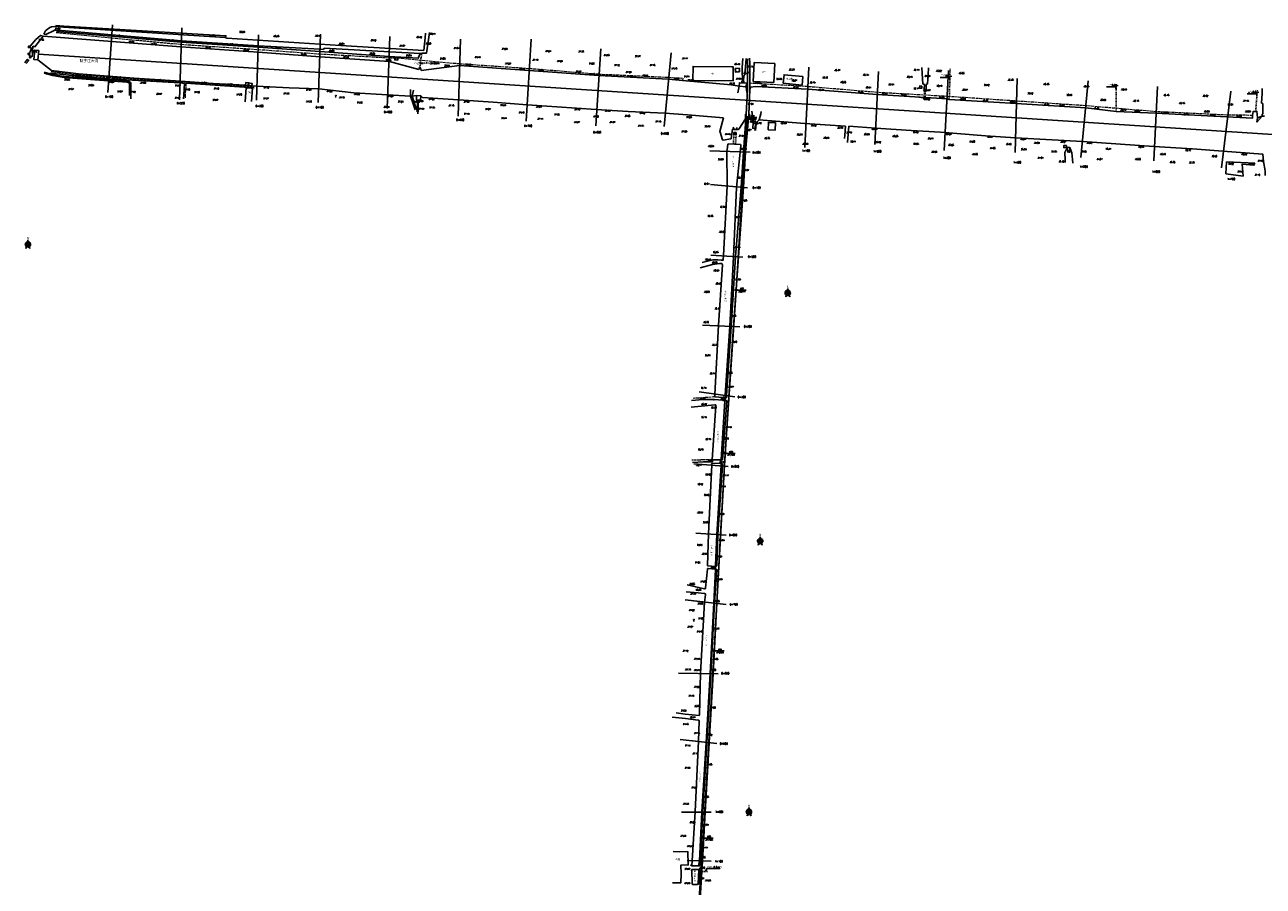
# Model space of a CAD drawing. Header units: millimetres. Extents: x 447445 to 454986, y 3851431 to 3863604.
# Tile 11 of 13: x 450346 to 452124, y 3859649 to 3860886. Entities that reach past the tile are written whole.
import ezdxf
from ezdxf.enums import TextEntityAlignment as Align

# ---------------------------------------------------------------- set-up
doc = ezdxf.new("R2010")
doc.units = ezdxf.units.MM
doc.linetypes.add('4332', pattern=[5, 4, -1])
doc.linetypes.add('4341', pattern=[2, 1, -1])
for name, color, linetype in [('CYdl', 7, 'Continuous'), ('DLSS', 7, 'Continuous'), ('DMTZ', 7, 'Continuous'), ('duanmianxian', 7, 'Continuous'), ('GCD', 7, 'Continuous'), ('JMD', 7, 'Continuous'), ('KZD', 7, 'Continuous'), ('LINE', 7, 'Continuous'), ('smzj', 7, 'Continuous'), ('SXSS', 7, 'Continuous'), ('断面零线', 7, 'Continuous')]:
    doc.layers.add(name, color=color, linetype=linetype)
doc.styles.add('HZ', font='rs.shx', dxfattribs={"bigfont": 'hztxt.shx'})
doc.styles.get("Standard").update_dxf_attribs({"font": 'txt', "bigfont": 'hztxt.shx'})
doc.linetypes.add('8411', pattern='A,1,[20,LINE.SHX,S=2,R=0,X=0,Y=0],2,[15,LINE.SHX,S=2,R=0,X=0,Y=0],1', length=4)
doc.linetypes.add('84111', pattern='A,1,[20,LINE.SHX,S=2,R=180,X=0,Y=0],2,[15,LINE.SHX,S=2,R=180,X=0,Y=0],1', length=4)
doc.linetypes.add('8412', pattern='A,1,[20,LINE.SHX,S=2,R=0,X=0,Y=0],2,[16,LINE.SHX,S=2,R=0,X=0,Y=0],1', length=4)
doc.linetypes.add('84121', pattern='A,1,[20,LINE.SHX,S=2,R=180,X=0,Y=0],2,[16,LINE.SHX,S=2,R=180,X=0,Y=0],1', length=4)
doc.linetypes.add('8421', pattern='A,1,[15,LINE.SHX,S=2,R=0,X=0,Y=0],1', length=2)
doc.linetypes.add('84211', pattern='A,1,[15,LINE.SHX,S=2,R=180,X=0,Y=0],1', length=2)
doc.linetypes.add('8422', pattern='A,1,[17,LINE.SHX,S=2,R=0,X=0,Y=0],2,[9,LINE.SHX,S=2,R=0,X=0,Y=0],1', length=4)
doc.linetypes.add('84221', pattern='A,1,[17,LINE.SHX,S=2,R=180,X=0,Y=0],2,[9,LINE.SHX,S=2,R=180,X=0,Y=0],1', length=4)

# ---------------------------------------------------------------- blocks, each defined once
blk = doc.blocks.new('GC115')
blk.add_lwpolyline([(-1, -1), (1, -1), (1, 1), (-1, 1)], close=True)
blk.add_point((0, 0))
blk = doc.blocks.new('A$C67844AE1')
at = {"color": 7, "linetype": 'ByBlock', "lineweight": -3}
for p, q in [((-69, 13), (-102, -126)), ((-69, 13), (-69, -94)), ((-69, 13), (-35, -126)), ((-69, 6), (-67, 5)), ((-69, -94), (-102, -126)), ((-75, -14), (-75, -14)), ((-69, -4), (-63, -9)), ((-69, -14), (-60, -22)), ((-69, -24), (-57, -35)), ((-69, -34), (-54, -48)), ((-69, -44), (-51, -61)), ((-69, -54), (-47, -74)), ((-69, -64), (-44, -87)), ((-69, -74), (-41, -100)), ((-69, -84), (-38, -113)), ((-69, -94), (-35, -126))]:
    blk.add_line(p, q, dxfattribs=at)
for start, end in [(98.47, 234.1282), (258.3565, 281.6435), (305.8718, 81.53)]:
    blk.add_arc((-69, -59), 44.7, start, end, dxfattribs=at)
at = {"color": 7, "linetype": 'ByBlock', "lineweight": -3, "insert": (-83, 62), "char_height": 40, "width": 53.57, "attachment_point": 1}
blk.add_mtext('{\\fSimSun|b0|i0|c134|p2;N}', dxfattribs=at)

msp = doc.modelspace()

# ---------------------------------------------------------------- linework, layer by layer
at = {"color": 7, "linetype": 'Continuous', "flags": 128}
msp.add_lwpolyline([(450401.7, 3860882.8), (450401.7, 3860882.8), (450390.4, 3860883.8), (450389.3, 3860883.8), (450384.4, 3860883), (450383.2, 3860882.6), (450381.9, 3860882), (450376.7, 3860878.3), (450375.8, 3860877.3), (450374.6, 3860875.5), (450373.4, 3860872.8)], dxfattribs=at)
at = {"color": 7, "linetype": 'Continuous', "elevation": 39, "flags": 128}
msp.add_lwpolyline([(450353.8, 3860838.3), (450355.7, 3860840.9), (450356.7, 3860840.9), (450357.5, 3860848.2), (450356.9, 3860848.3), (450357.3, 3860855.1), (450360.6, 3860854.6), (450372.5, 3860869.5), (450368.7, 3860870.7), (450362, 3860865.1), (450353.8, 3860855.3), (450351.4, 3860855.4), (450351.2, 3860853.2), (450354.9, 3860853), (450354.5, 3860848.6), (450353.8, 3860848.5), (450353.3, 3860845), (450350.8, 3860845.4), (450350.6, 3860843.6), (450353.1, 3860843.2), (450352.9, 3860841.2), (450354, 3860841.1), (450352.6, 3860839.4)], close=True, dxfattribs=at)
at = {"color": 7, "linetype": 'Continuous', "flags": 128}
for points, elevation in [([(450373.4, 3860872.8), (450376.2, 3860871.9)], 38.5), ([(450376.2, 3860871.9), (450387.9, 3860877.9), (450388.8, 3860878.3), (450389.7, 3860878.4), (450398.8, 3860877.8)], 38.5), ([(450347.8, 3860830.3), (450351.7, 3860834.9), (450349.4, 3860836.4), (450345.9, 3860831.6)], 38.7)]:
    msp.add_lwpolyline(points, dxfattribs=dict(at, elevation=elevation))
at = {"color": 7, "linetype": 'Continuous'}
for points in [[(451383.7, 3860837), (451383.7, 3860831.7), (451383.8, 3860793.1)], [(451387, 3860793.1), (451387, 3860831.3), (451386.8, 3860837.9)], [(450575.1, 3860801.9), (450569.3, 3860802.5), (450466.4, 3860808.4), (450422.4, 3860812.2), (450382.8, 3860816.6)], [(451660.5, 3860810.3), (451673.7, 3860810.3), (451674.3, 3860807)], [(450575.1, 3860801.9), (450574.3, 3860785.6), (450574, 3860779.9)], [(450675.2, 3860795.4), (450577.3, 3860802)], [(451899.3, 3860796.7), (451912.4, 3860796.7), (451913.1, 3860793.5)], [(452101.5, 3860787), (452114.6, 3860787), (452115.3, 3860783.8)], [(451382, 3860757.3), (451378, 3860703.5)], [(451381.1, 3860703.4), (451385.8, 3860757.1)], [(451381.1, 3860703.4), (451377.8, 3860652.7), (451370.7, 3860552.8), (451363.7, 3860452.8), (451357, 3860351.8), (451350.8, 3860253.1), (451344.9, 3860153.7), (451339.8, 3860055.2), (451334.4, 3859954), (451328.9, 3859854.9), (451322.8, 3859755.1), (451319, 3859684.7), (451310.8, 3859554.6), (451300, 3859415.5), (451294.9, 3859355.9), (451287.2, 3859255.1), (451279.2, 3859155.3), (451271.5, 3859056), (451263.3, 3858956.8), (451255.1, 3858857.3), (451247, 3858756.7), (451240.7, 3858677.7), (451238.9, 3858653.8)], [(451353.7, 3860350.5), (451353.6, 3860353.7), (451360.3, 3860452.9), (451366.3, 3860553), (451374.5, 3860652.8), (451378, 3860703.5)], [(451353.7, 3860350.5), (451353.5, 3860350.3), (451353.1, 3860350.3), (451348.2, 3860350.8)], [(451351.1, 3860346.2), (451353, 3860346.4), (451353.6, 3860346.4), (451353.9, 3860345.9), (451348.1, 3860261.2), (451347.8, 3860261), (451347.3, 3860261), (451345.9, 3860261.1)], [(451305, 3860257.5), (451320.5, 3860258.5), (451333.2, 3860258.4)], [(451345.8, 3860256), (451347.3, 3860256.1), (451347.6, 3860256), (451347.9, 3860255.6), (451348.1, 3860253.1), (451341.4, 3860154), (451339.8, 3860109.4), (451339.5, 3860108.9), (451338.6, 3860108.4), (451337.4, 3860108.5)], [(451337.7, 3860103.9), (451339.2, 3860103.8), (451339.5, 3860103.6), (451339.9, 3860103), (451336.4, 3860055.6), (451331.3, 3859954.1), (451325.2, 3859855.1), (451319.5, 3859755.7), (451315.8, 3859685.1), (451315.2, 3859678.6), (451314.8, 3859678.1), (451314.2, 3859677.9), (451313.6, 3859677.9)], [(451313.6, 3859673), (451314.5, 3859672.9), (451314.9, 3859672.7), (451315.1, 3859672.5), (451315.2, 3859671.9), (451314.3, 3859653), (451313.9, 3859652.1), (451313.4, 3859651.8), (451312.5, 3859651.7)], [(451344.3, 3859674.1), (451325.6, 3859674.1), (451323.4, 3859670.1)]]:
    msp.add_lwpolyline(points, dxfattribs=at)
msp.add_lwpolyline([(451463.4, 3860811.7), (451436.4, 3860814.3), (451435.2, 3860802.1), (451462.2, 3860799.5)], close=True, dxfattribs=at)
at = {"color": 7}
msp.add_lwpolyline([(451355.7, 3860714.6), (451355.7, 3860714.6)], dxfattribs=at)
at = {"layer": 'CYdl', "color": 7, "linetype": '4332', "lineweight": 20}
for points in [[(450391.1, 3860874.9), (450570.2, 3860858), (450681.6, 3860850.6), (450770.1, 3860844.2), (450868.9, 3860838.7), (450877.4, 3860838.6)], [(450881.6, 3860838.4), (450970.7, 3860830.2), (451070.7, 3860823.4), (451170.3, 3860815.3), (451270.5, 3860810.6), (451290.7, 3860809.3), (451290.5, 3860806.1)], [(450383.7, 3860819), (450423.1, 3860814.1), (450466.6, 3860810.7), (450569.4, 3860804.3), (450675.3, 3860797.4)], [(450577.3, 3860802), (450576.2, 3860785.3), (450576, 3860780.1)], [(452108.9, 3860755.9), (452071.9, 3860756.4), (451971, 3860761.1), (451869.8, 3860769.7), (451770.3, 3860776.4), (451671, 3860783.1), (451570.5, 3860788.8), (451470.4, 3860797.2), (451387, 3860802.1)], [(451336.8, 3860351.7), (451323, 3860350.5), (451305.8, 3860349.4)], [(451333.1, 3860261.3), (451320.7, 3860261.1), (451303.8, 3860260.5)]]:
    msp.add_lwpolyline(points, dxfattribs=at)
at = {"layer": 'CYdl', "color": 7, "linetype": '4341'}
for points in [[(450916.5, 3860845.5), (450914.8, 3860838.1), (450913.3, 3860824)], [(451673.5, 3860778.8), (451674.5, 3860812.4), (451674.6, 3860822.8)], [(451913.3, 3860761.5), (451913.2, 3860788.5), (451913.1, 3860800.9)], [(452113.5, 3860761.4), (452115.9, 3860792.1)], [(451637.5, 3860778.7), (451638, 3860790.7)], [(451637.5, 3860778.7), (451638.7, 3860778.7)], [(451638.7, 3860778.7), (451639.1, 3860790.7)], [(451364.2, 3860728.8), (451363.5, 3860714.6)], [(451367.4, 3860728.6), (451366.6, 3860714.4)], [(451313.5, 3859670.1), (451326.2, 3859669.7)]]:
    msp.add_lwpolyline(points, dxfattribs=at)
at = {"layer": 'DLSS', "color": 7, "linetype": 'Continuous'}
for p, q in [((451382, 3860757.3), (451383.8, 3860793.1)), ((451383.8, 3860793.1), (451382.4, 3860794.5)), ((451387, 3860793.1), (451388.5, 3860794.5)), ((451380.6, 3860755.9), (451382, 3860757.3)), ((451387.2, 3860755.7), (451385.8, 3860757.1))]:
    msp.add_line(p, q, dxfattribs=at)
for points in [[(451385.8, 3860757.1), (451387, 3860793.1)], [(451336.5, 3860348), (451335, 3860346.7)], [(451336.8, 3860351.7), (451335.5, 3860353.2)], [(451348, 3860347.1), (451336.5, 3860348)], [(451348.2, 3860350.8), (451336.8, 3860351.7)], [(451349.3, 3860345.6), (451348, 3860347.1)], [(451349.8, 3860352.1), (451348.2, 3860350.8)], [(451331.8, 3860262.7), (451333.1, 3860261.3)], [(451333.1, 3860261.3), (451345.9, 3860261.1)], [(451345.9, 3860261.1), (451347.4, 3860262.4)], [(451331.6, 3860254.9), (451333.1, 3860256.3)], [(451333.1, 3860256.3), (451345.8, 3860256)], [(451345.8, 3860256), (451347.2, 3860254.6)], [(451303.6, 3859677.9), (451302.1, 3859679.3)], [(451303.6, 3859672.9), (451302.2, 3859671.5)], [(451313.6, 3859677.9), (451303.6, 3859677.9)], [(451313.6, 3859673), (451303.6, 3859672.9)], [(451315, 3859679.3), (451313.6, 3859677.9)], [(451315, 3859671.5), (451313.6, 3859673)]]:
    msp.add_lwpolyline(points, dxfattribs=at)
at = {"layer": 'DMTZ', "color": 7, "linetype": '84211'}
for points in [[(450633.6, 3860867.8), (450634.7, 3860870.2), (450401.8, 3860883.9), (450390.5, 3860884.8)], [(450391.3, 3860876.2), (450570.7, 3860861.1), (450681.7, 3860854), (450769.8, 3860847.5), (450869.2, 3860840.6), (450910.9, 3860838), (450913.5, 3860844.8)], [(451846.5, 3860709.6), (451849.5, 3860702), (451850.4, 3860692.7), (451850.9, 3860687.4)]]:
    msp.add_lwpolyline(points, dxfattribs=at)
at = {"layer": 'DMTZ', "color": 7, "linetype": '8421'}
for points in [[(450921.3, 3860873.9), (450920.8, 3860867.2), (450918.9, 3860849.3), (450799.1, 3860856.1), (450636.1, 3860866.6), (450633.6, 3860867.8), (450401.7, 3860882.8)], [(450398.8, 3860877.8), (450570.9, 3860863.1), (450681.6, 3860855.6), (450770.1, 3860850.8), (450774.7, 3860850.4), (450776, 3860852.4), (450870.1, 3860847.1), (450913.5, 3860844.8), (450913.5, 3860844.8), (450916.1, 3860844.9), (450916.5, 3860845.5), (450922.6, 3860845.1), (450925.6, 3860864.7), (450926.9, 3860875.1)], [(451524.5, 3860740.5), (451523.4, 3860727.4), (451523, 3860722.5)], [(451527.4, 3860717.1), (451529.3, 3860740.6)], [(451843.5, 3860710.2), (451839.7, 3860702.4), (451840, 3860691.5), (451840, 3860688.1)]]:
    msp.add_lwpolyline(points, dxfattribs=at)
at = {"layer": 'DMTZ', "color": 7, "linetype": '84111'}
for points in [[(450372.5, 3860869.5), (450570.2, 3860854.3), (450681.1, 3860846.5), (450769.9, 3860839.9), (450869.9, 3860833.2), (450911.6, 3860821.7)], [(450466.3, 3860812.3), (450423.2, 3860815.7), (450384.1, 3860820.4), (450364.5, 3860835.7)], [(450915.3, 3860820.6), (450970.4, 3860827.4), (451070.4, 3860820.3), (451170.3, 3860813), (451270.2, 3860808), (451290.5, 3860806.1), (451360.4, 3860800), (451371.7, 3860797.8)], [(451381.7, 3860796.9), (451383.8, 3860793.1)], [(451387, 3860793.1), (451388.3, 3860796.4), (451395.3, 3860797.6), (451470.2, 3860793.5), (451569.8, 3860785.8), (451670.3, 3860779.5), (451673.5, 3860778.8), (451769.8, 3860772.8), (451869.7, 3860766.9), (451913.3, 3860761.5), (451970.3, 3860758.9), (452072.1, 3860754), (452108.8, 3860751.7), (452108.9, 3860755.9), (452109.9, 3860761.4), (452113.5, 3860761.4), (452115.4, 3860761.8), (452116.3, 3860752.6), (452115.4, 3860746.2)], [(451382, 3860757.3), (451381.1, 3860757.6), (451380.8, 3860750.9), (451371.1, 3860736), (451370.7, 3860735.7), (451370.4, 3860735.6), (451367.5, 3860735.5)], [(452116.3, 3860752.6), (452122.7, 3860754.7)], [(451318.8, 3860544.6), (451334, 3860548.3), (451336.9, 3860548.4), (451341, 3860548.4), (451345.8, 3860548.1), (451347.4, 3860547.9), (451348.3, 3860547.7), (451348.8, 3860547.9), (451349, 3860548.8), (451349.4, 3860554.9), (451354.5, 3860654.3), (451354.3, 3860705)], [(451373.2, 3860703.1), (451367.8, 3860652.2), (451363.9, 3860552.9), (451358.3, 3860453), (451351.9, 3860353.9), (451351.7, 3860351.7), (451351, 3860351.2), (451350, 3860350.9), (451348.2, 3860350.8)], [(451354.3, 3860705), (451354.5, 3860706.7), (451355.5, 3860714), (451355.7, 3860714.6)], [(451355.7, 3860714.6), (451356.1, 3860715.2), (451373.6, 3860713.9), (451374.2, 3860713.2), (451374.4, 3860712.2), (451373.2, 3860703.1)], [(451336.8, 3860351.7), (451336.9, 3860355.1), (451342.1, 3860454.4), (451347.7, 3860541.1), (451346.7, 3860543), (451343.5, 3860543.1), (451333.6, 3860541.6), (451315.8, 3860537)], [(451326.1, 3860104), (451326.5, 3860105), (451327.1, 3860105.2), (451337.2, 3860104.2), (451337.7, 3860103.9), (451337.9, 3860103.3), (451335.4, 3860055.6), (451330.1, 3859954.1), (451324.2, 3859855.4), (451318.4, 3859755), (451314.8, 3859685.1), (451313.6, 3859677.9)]]:
    msp.add_lwpolyline(points, dxfattribs=at)
at = {"layer": 'DMTZ', "color": 7, "linetype": '84221'}
for points in [[(451375.9, 3860814.6), (451376.3, 3860824.7), (451377, 3860837.4)], [(452123.8, 3860773.1), (452121.9, 3860773.6), (452122.6, 3860787.3), (452122.8, 3860794.6)], [(452115.4, 3860746.2), (452122.7, 3860754.7)], [(451843.6, 3860702.4), (451843.5, 3860710.2), (451846.5, 3860709.6), (451846.1, 3860701.9)]]:
    msp.add_lwpolyline(points, dxfattribs=at)
at = {"layer": 'DMTZ', "color": 7, "linetype": '8422'}
for points in [[(451379.9, 3860814.5), (451381.4, 3860832), (451381.7, 3860837.5)], [(451634.3, 3860824.7), (451634.8, 3860816.2), (451635.5, 3860801.3), (451638, 3860800.2), (451637.7, 3860793.5)], [(451640.1, 3860793.3), (451640.3, 3860800.2), (451642.1, 3860801.3), (451643.2, 3860814.7), (451643.8, 3860824.1)], [(450899.7, 3860793.3), (450900, 3860783.4), (450903.6, 3860772.3), (450906.5, 3860764)], [(450909.3, 3860763.3), (450908.9, 3860764), (450905.7, 3860772.8), (450902.2, 3860783.5), (450904.1, 3860792.3)]]:
    msp.add_lwpolyline(points, dxfattribs=at)
at = {"layer": 'DMTZ', "color": 7, "linetype": '8411'}
for points in [[(450466.3, 3860812.3), (450503.2, 3860809.3), (450569.7, 3860805.2), (450616.5, 3860801.9), (450662.9, 3860799.2)], [(450666.7, 3860798.7), (450679.3, 3860797.8), (450725.7, 3860795.5), (450768, 3860794.2), (450818.5, 3860788.5), (450866.6, 3860785.3), (450900, 3860783.4)], [(450902.2, 3860783.5), (450908.6, 3860784.5)], [(450914.5, 3860784.1), (450917.2, 3860781.8), (450968.7, 3860778.1), (451018.7, 3860774.9), (451067.3, 3860771.1), (451110.1, 3860768.4), (451166.3, 3860764.2), (451212.5, 3860761.7), (451265.1, 3860759), (451297.5, 3860756.5), (451349.1, 3860752.6)], [(451385.8, 3860757.1), (451386.7, 3860757.2), (451386.4, 3860750.9), (451392.1, 3860749)], [(451400.3, 3860749.5), (451424, 3860747.5), (451465.9, 3860744.2), (451524.5, 3860740.5)], [(451529.3, 3860740.6), (451568, 3860737.4), (451618.8, 3860734.2), (451660.8, 3860731.7), (451725.4, 3860726.6), (451768.4, 3860723.9), (451864.6, 3860718.5), (451967.2, 3860711.3), (452022.9, 3860707.8), (452066.5, 3860704.5), (452123.9, 3860700.2), (452124.7, 3860689.5), (452127.2, 3860676.5), (452127.3, 3860669.8)], [(452071.5, 3860689), (452112.3, 3860687.2), (452111.1, 3860684.4), (452094.3, 3860686), (452095.4, 3860668.8), (452070.6, 3860672.2)], [(451336.5, 3860348), (451335.5, 3860347.9), (451330.5, 3860347.8), (451324.5, 3860347.9), (451321.7, 3860348), (451320.1, 3860347.8), (451303.5, 3860346.2)], [(451345.9, 3860261.1), (451351.4, 3860345.7), (451351.1, 3860346.2), (451350.6, 3860346.4), (451348, 3860347.1)], [(451302.9, 3860336.9), (451337, 3860340.1), (451338, 3860340), (451338.5, 3860338.8), (451333.1, 3860261.3)], [(451333.1, 3860256.3), (451332.4, 3860254.2), (451327.9, 3860154.9), (451326.2, 3860109.3), (451326.7, 3860108.9), (451327.4, 3860108.8), (451336.9, 3860108.2), (451337.4, 3860108.6), (451337.7, 3860109.4), (451339.7, 3860154.1), (451346, 3860253), (451345.8, 3860256)], [(451326.1, 3860104), (451323.6, 3860077.1), (451323.4, 3860076.5), (451322.9, 3860076.1), (451322, 3860076), (451309.4, 3860078.7), (451296.9, 3860081.4)], [(451295.7, 3860071.7), (451312.9, 3860070.3), (451322.2, 3860069.2), (451323.3, 3860068.7), (451323.5, 3860067.4), (451322.1, 3860056.7), (451316.3, 3859954.8), (451314.6, 3859895), (451314.6, 3859894.4), (451314.2, 3859894), (451294.4, 3859896.1), (451281.1, 3859897.8)], [(451275.4, 3859891.7), (451294.8, 3859889.6), (451312.8, 3859887.4), (451313.7, 3859887.2), (451314.3, 3859886.3), (451313.6, 3859857.1), (451308.8, 3859755.9), (451304.3, 3859685), (451303.6, 3859677.9)], [(451303.7, 3859673), (451304.3, 3859652), (451304.5, 3859651.6), (451304.9, 3859651.4), (451312, 3859651.4), (451312.5, 3859651.7), (451312.7, 3859652.3), (451313.7, 3859672.3), (451313.6, 3859673)]]:
    msp.add_lwpolyline(points, dxfattribs=at)
at = {"layer": 'DMTZ', "color": 7, "linetype": '84121'}
for points in [[(451369.8, 3860788.4), (451371.7, 3860797.8)], [(451381.7, 3860796.9), (451382.6, 3860788.8)], [(451395.1, 3860746.1), (451392.1, 3860749), (451390.5, 3860758.7), (451390, 3860761.9)], [(452071.5, 3860689), (452070.6, 3860672.2)]]:
    msp.add_lwpolyline(points, dxfattribs=at)
at = {"layer": 'DMTZ', "color": 7, "linetype": '8412'}
msp.add_lwpolyline([(451396.4, 3860745.9), (451400.3, 3860749.5), (451402.7, 3860758), (451403.6, 3860761.5)], dxfattribs=at)
at = {"layer": 'DMTZ', "color": 7, "linetype": '84111'}
msp.add_lwpolyline([(451364.8, 3860735.7), (451362.7, 3860736.4), (451362.4, 3860736.2), (451362.2, 3860735.9), (451360.5, 3860722.8, -0.313866), (451359.9, 3860722.2), (451348.7, 3860720.3, -0.265), (451348.1, 3860720.7), (451344.3, 3860732, -0.09464), (451344.2, 3860733), (451347.8, 3860747.1), (451349.1, 3860752.6)], format="xyb", dxfattribs=at)
at = {"layer": 'duanmianxian', "color": 7, "flags": 128}
for points in [[(450471.7, 3860886.1), (450465.2, 3860788.6)], [(450571.3, 3860881.5), (450568.1, 3860778.3)], [(450681.7, 3860871.7), (450678.7, 3860777.9)], [(450767.2, 3860774.2), (450770.5, 3860872.8)], [(450870.3, 3860869.2), (450866.2, 3860766.5)], [(450968.3, 3860754.9), (450971.6, 3860865.3)], [(451072.9, 3860865.3), (451065.9, 3860747.7)], [(451173.3, 3860851.7), (451166.2, 3860741)], [(451274.2, 3860846), (451264.1, 3860739.9)], [(451471.8, 3860825), (451466.1, 3860710)], [(451571.8, 3860819), (451566.8, 3860714.2)], [(451672.4, 3860820.6), (451666, 3860705.6)], [(451770.9, 3860809.1), (451768.2, 3860702.4)], [(451873.1, 3860805.5), (451862.2, 3860695.4)], [(451972.7, 3860797.5), (451967.4, 3860690.8)], [(452077.6, 3860790.7), (452064.2, 3860680.6)], [(451329.9, 3860705.2), (451387.8, 3860702.9)], [(451330.6, 3860656.5), (451384, 3860652)], [(451377.1, 3860552.2), (451331.2, 3860555.1)], [(451319.3, 3860454.4), (451372.9, 3860452.2)], [(451314.3, 3860358.8), (451365.8, 3860351.9)], [(451306.5, 3860255.3), (451356.2, 3860251.7)], [(451309.4, 3860155.7), (451353, 3860153.2)], [(451294.4, 3860060), (451353.1, 3860053.2)], [(451284.9, 3859955), (451341.8, 3859953.9)], [(451287, 3859859.6), (451339.9, 3859853.8)], [(451289.1, 3859755.2), (451331.4, 3859755.2)], [(451297, 3859685.5), (451331.5, 3859684.7)]]:
    msp.add_lwpolyline(points, dxfattribs=at)
at = {"layer": 'JMD', "color": 7, "linetype": 'Continuous'}
for p, q in [((450664, 3860795.5), (450665.3, 3860793.9)), ((450673, 3860795), (450671.5, 3860793.6))]:
    msp.add_line(p, q, dxfattribs=at)
at = {"layer": 'JMD', "color": 7, "linetype": 'Continuous', "elevation": 38, "flags": 128}
msp.add_lwpolyline([(450365.9, 3860849), (450360.3, 3860849.6), (450358.9, 3860836.4), (450364.5, 3860835.7)], close=True, dxfattribs=at)
at = {"layer": 'JMD', "color": 7, "linetype": 'Continuous'}
for points in [[(450881.6, 3860838.4), (450877.4, 3860838.6), (450877.3, 3860835.5), (450881.5, 3860835.4)], [(451421.7, 3860803.3), (451422.9, 3860830.4), (451393.2, 3860831.7), (451392, 3860804.7)], [(451305.4, 3860806.2), (451305.7, 3860826.2), (451363.4, 3860825.5), (451363.1, 3860805.5)], [(451372.4, 3860818.6), (451366.5, 3860818.2), (451366.2, 3860823.2), (451372.1, 3860823.6)], [(450666.7, 3860798.7), (450662.9, 3860799.2), (450663.3, 3860803.1), (450667.2, 3860802.7)], [(450672, 3860798.5), (450666.8, 3860799.2), (450667.2, 3860802.7), (450672.4, 3860801.9)], [(451634.2, 3860798), (451631.1, 3860798.2), (451630.9, 3860795.1), (451634, 3860794.9)], [(451424, 3860745.5), (451413.9, 3860745.9), (451413.5, 3860735.2), (451423.6, 3860734.8)], [(451841.8, 3860712.7), (451838.1, 3860712.9), (451837.9, 3860709.6), (451841.6, 3860709.4)]]:
    msp.add_lwpolyline(points, close=True, dxfattribs=at)
for points in [[(450877.3, 3860835.5), (450878.8, 3860836.9)], [(450877.4, 3860838.6), (450878.8, 3860837.1)], [(450881.6, 3860838.4), (450880.1, 3860837.1)], [(450881.5, 3860835.4), (450880.1, 3860836.8)], [(451305.7, 3860826.2), (451307.1, 3860824.8)], [(451363.4, 3860825.5), (451362, 3860824.1)], [(451366.2, 3860823.2), (451367.7, 3860821.9)], [(451366.5, 3860818.2), (451367.8, 3860819.7)], [(451372.1, 3860823.6), (451370.8, 3860822.1)], [(451372.4, 3860818.6), (451370.9, 3860819.9)], [(450671.6, 3860775.9), (450673, 3860795), (450664, 3860795.5), (450663, 3860782.4), (450662.5, 3860775.4)], [(450666.8, 3860799.2), (450668.4, 3860800.4)], [(450667.2, 3860802.7), (450668.4, 3860801.1)], [(450672.4, 3860801.9), (450670.8, 3860800.7)], [(450672, 3860798.5), (450670.8, 3860800)], [(451305.4, 3860806.2), (451306.9, 3860807.6)], [(451363.1, 3860805.5), (451361.7, 3860806.9)], [(451276, 3859653.4), (451288.1, 3859653.8), (451288.3, 3859666.6), (451288.1, 3859679), (451298.7, 3859679.3), (451298.3, 3859698.5), (451286.2, 3859698.3), (451276.9, 3859698.4)]]:
    msp.add_lwpolyline(points, dxfattribs=at)
at = {"layer": 'KZD', "color": 7, "linetype": 'Continuous', "flags": 128}
for points in [[(451385.3, 3860752.9), (451397.3, 3860752.9)], [(451369.8, 3860505.1), (451381.8, 3860505.1)], [(451354.1, 3860270.5), (451366.1, 3860270.5)], [(451338.2, 3859986.7), (451350.2, 3859986.7)], [(451322.6, 3859717.7), (451334.6, 3859717.7)]]:
    msp.add_lwpolyline(points, dxfattribs=at)
at = {"layer": 'SXSS', "color": 7, "linetype": 'Continuous'}
for points in [[(450496.3, 3860784.3), (450496.1, 3860801.6), (450495.3, 3860802.7), (450494.2, 3860803.3), (450492.9, 3860803.8), (450465.9, 3860805.5), (450402.4, 3860810.4), (450386.3, 3860813), (450373.6, 3860816.6)], [(450373.9, 3860818.1), (450386.6, 3860814.3), (450402.7, 3860812), (450494, 3860805.4), (450496, 3860804.8), (450497.5, 3860803.4), (450498.1, 3860802.1), (450498.2, 3860787.3), (450498.3, 3860779.8)], [(450911.6, 3860821.7), (450912.6, 3860824.5), (450914.1, 3860824.3), (450915.3, 3860820.6)], [(451375.9, 3860814.6), (451376.8, 3860812.8), (451376.7, 3860805.1), (451375.8, 3860805.1), (451375.6, 3860802.9), (451378.6, 3860802.7), (451378.7, 3860804.8), (451377.8, 3860805), (451378.4, 3860812.5), (451379.9, 3860814.5)], [(450908.6, 3860784.5), (450914.5, 3860784.1), (450914.1, 3860777.9), (450908.3, 3860778.3), (450908.6, 3860784.5)], [(450908.8, 3860778.2), (450908.4, 3860775), (450909.8, 3860775), (450909.3, 3860763.3), (450909.2, 3860761.2)], [(450912.8, 3860778), (450912.5, 3860774.7), (450911, 3860774.9), (450910.7, 3860763.6), (450910.5, 3860758.1)], [(452122.7, 3860754.7), (452122.9, 3860757.9), (452123.7, 3860757.9), (452123.8, 3860773.1)], [(451363.4, 3860739.1), (451364.8, 3860735.7), (451367.5, 3860735.5), (451369, 3860738.6)], [(451394.3, 3860744.3), (451394.6, 3860746.2), (451397.4, 3860745.7), (451397, 3860743.8), (451396.1, 3860743.9), (451395.1, 3860734.3)], [(452122.7, 3860754.7), (452126.2, 3860754.8)], [(451364.2, 3860728.8), (451367.4, 3860731.3)], [(451364.3, 3860731.4), (451367.4, 3860728.6)], [(451394.6, 3860737.1), (451394.3, 3860734.4)]]:
    msp.add_lwpolyline(points, dxfattribs=at)
for points in [[(451371.7, 3860797.8), (451372.2, 3860802.9), (451382.1, 3860802.1), (451381.7, 3860796.9)], [(451637.7, 3860793.5), (451637.7, 3860790.7), (451640, 3860790.6), (451640.1, 3860793.3)], [(451391.8, 3860744.6), (451395.1, 3860744.2), (451394.6, 3860737.1), (451391.3, 3860737.5)], [(451367.4, 3860728.7), (451367.4, 3860731.3), (451364.3, 3860731.4), (451364.2, 3860728.8)]]:
    msp.add_lwpolyline(points, close=True, dxfattribs=at)
at = {"layer": '断面零线', "color": 7, "flags": 128}
for points in [[(454715.8, 3860572.8), (454039.7, 3860605.7), (453413.3, 3860652.2), (452557.6, 3860701.2), (450365.4, 3860843.9)], [(451382.8, 3860752.9), (451367.3, 3860505.1), (451351.6, 3860270.5), (451335.7, 3859986.7), (451320.1, 3859717.7), (451301, 3859428.6), (451287.3, 3859265.6), (451264.3, 3858976), (451239.4, 3858647.7), (451220.6, 3858447.7), (451202, 3858213.2), (451187.6, 3858030.6), (451171, 3857830.1)]]:
    msp.add_lwpolyline(points, dxfattribs=at)

# ---------------------------------------------------------------- block references
at = {"layer": 'KZD', "color": 7}
for p in [(451382.8, 3860752.9, 37.2), (451382.8, 3860752.9, 37.2), (451382.8, 3860752.9, 37.2), (451382.8, 3860752.9, 37.2), (451367.3, 3860505.1, 36.9), (451351.6, 3860270.5, 37.2), (451335.7, 3859986.7, 37.6), (451320.1, 3859717.7, 37.8)]:
    msp.add_blockref('GC115', p, dxfattribs=at)
at = {"layer": 'LINE', "color": 2, "xscale": 0.08575000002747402, "yscale": 0.08575000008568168, "zscale": 0.08574999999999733}
for p in [(450356.4, 3860575.7), (451447.4, 3860506.2), (451407.9, 3860149.6), (451391.8, 3859760.6)]:
    msp.add_blockref('A$C67844AE1', p, dxfattribs=at)

# ---------------------------------------------------------------- texts
at = {"color": 7}
msp.add_text('耿李庄大沟', height=4, dxfattribs=at).set_placement((450424.6, 3860832.1))
at = {"color": 7, "linetype": 'Continuous', "char_height": 2, "width": 3.485, "attachment_point": 1}
for insert in [(451361.8, 3860697.2), (451350.7, 3860503.7), (451340, 3860302.1), (451330.8, 3860138.8), (451323.3, 3860009.7), (451314.1, 3859813.8), (451306.8, 3859670.9)]:
    msp.add_mtext('{\\fￋￎￌ￥|b0|i0|c134|p2;李\\P台\\P庄\\P中\\P沟}', dxfattribs=dict(at, insert=insert))
at = {"layer": 'duanmianxian', "color": 7, "char_height": 2.5, "width": 14.746, "attachment_point": 1}
for s, insert in [('0+100', (450461.5, 3860783.9)), ('0+200', (450564.3, 3860774.7)), ('0+300', (450677.4, 3860770.6)), ('0+400', (450763.8, 3860768.8)), ('0+500', (450861.9, 3860761.9)), ('0+600', (450965.5, 3860750.8)), ('0+700', (451063, 3860742.2)), ('0+800', (451162.3, 3860733)), ('0+900', (451259.4, 3860731.2)), ('0+050', (451391.2, 3860703.9)), ('1+100', (451462.1, 3860706.4)), ('1+200', (451564.6, 3860705.7)), ('1+300', (451664.4, 3860696.2)), ('1+400', (451765.4, 3860689.6)), ('1+500', (451861, 3860683.6)), ('1+600', (451964.8, 3860676.4)), ('0+100', (451391.2, 3860653.3)), ('1+700', (452072.7, 3860665.8)), ('0+200', (451384.6, 3860554.1)), ('0+300', (451378.7, 3860453.9)), ('0+400', (451369.8, 3860352.6)), ('0+500', (451360.3, 3860252.8)), ('0+600', (451357.4, 3860154.4)), ('0+700', (451358.3, 3860054.7)), ('0+800', (451346.2, 3859955.8)), ('0+900', (451344, 3859854.9)), ('1+000', (451337.5, 3859756.8)), ('1+100', (451336.9, 3859685.7))]:
    msp.add_mtext(s, dxfattribs=dict(at, insert=insert))
at = {"layer": 'GCD', "color": 7, "linetype": 'Continuous'}
for s, p in [('37.62', (450392.9, 3860880.3, 37.6)), ('37.55', (450369.5, 3860864.3, 37.5)), ('39.84', (450480.6, 3860870.2, 39.8)), ('37.71', (450499, 3860861.4, 37.7)), ('40.11', (450559.9, 3860863.3, 40.1)), ('39.59', (450615.9, 3860870.7, 39.6)), ('38.63', (450657.8, 3860875.7, 38.6)), ('38.38', (450707.1, 3860869.7, 38.4)), ('38.43', (450766.9, 3860870.3, 37.9)), ('37.92', (450846.6, 3860863.7, 37.9)), ('38.32', (450912.3, 3860868.4, 38.3)), ('38.11', (450931.7, 3860873, 38.1)), ('36.96', (450359.5, 3860847.8, 37)), ('37.59', (450531.2, 3860858.4, 37.6)), ('37.75', (450609, 3860853, 37.8)), ('40.54', (450643.1, 3860857.6, 40.5)), ('37.57', (450663.5, 3860848.9, 37.6)), ('40.64', (450709.8, 3860852.8, 40.6)), ('39.66', (450786.5, 3860848.6, 39.7)), ('38.61', (450800.9, 3860858.7, 38.6)), ('38.50', (450844.8, 3860844.6, 38.5)), ('37.57', (450888, 3860856, 37.6)), ('37.20', (450925.7, 3860859.1, 37.2)), ('37.51', (450965.9, 3860852.5, 37.5)), ('37.23', (451035, 3860851.5, 37.2)), ('37.24', (451097.7, 3860848.3, 37.2)), ('37.38', (451144.9, 3860847.6, 37.4)), ('37.34', (450746.4, 3860843.3, 37.3)), ('37.34', (450807, 3860839.5, 37.3)), ('37.29', (450867.9, 3860835.1, 37.3)), ('38.59', (450897.2, 3860841.8, 38.6)), ('37.55', (450946.1, 3860837.4, 37.5)), ('37.41', (450952.2, 3860827.3, 37.4)), ('37.43', (450982.3, 3860828.8, 37.4)), ('37.19', (450996.3, 3860839.5, 37.2)), ('37.29', (451039.9, 3860830.6, 37.3)), ('37.19', (451079.2, 3860835.7, 37.2)), ('37.29', (451114.3, 3860833.8, 37.3)), ('37.26', (451160, 3860830.3, 37.3)), ('37.38', (451181.6, 3860842.4, 37.4)), ('37.32', (451196.2, 3860827.9, 37.3)), ('37.17', (451225.9, 3860840.7, 37.2)), ('37.18', (451247.4, 3860828.1, 37.2)), ('37.17', (451293.9, 3860837.6, 37.2)), ('38.19', (451368.9, 3860829.6, 38.2)), ('37.44', (451388.7, 3860826.2, 37.4)), ('37.44', (450382.3, 3860815.7, 37.4)), ('37.87', (450392.4, 3860818.4, 37.9)), ('37.72', (450436.6, 3860813.5, 37.7)), ('37.76', (450480, 3860810.2, 37.8)), ('37.73', (451059.9, 3860822.9, 37.7)), ('37.54', (451087.1, 3860820.9, 37.5)), ('37.42', (451141, 3860819.1, 37.4)), ('37.38', (451160.4, 3860815, 37.4)), ('37.29', (451213, 3860818, 37.3)), ('37.38', (451214.9, 3860811.8, 37.4)), ('37.42', (451236.8, 3860813.4, 37.4)), ('37.18', (451278.7, 3860823.4, 37.2)), ('37.66', (451281.7, 3860808.4, 37.7)), ('37.71', (451296.4, 3860811.6, 37.7)), ('37.81', (451371.3, 3860808.6, 37.8)), ('36.77', (451382.1, 3860817.2, 36.8)), ('36.73', (451429, 3860808.2, 36.7)), ('36.37', (451447.4, 3860821.6, 36.4)), ('36.36', (451495.2, 3860810.2, 36.4)), ('36.37', (451512.9, 3860820.9, 36.4)), ('36.13', (451553.7, 3860814.3, 36.1)), ('36.13', (451616.7, 3860811.3, 36.1)), ('36.11', (451626.5, 3860821.3, 36.1)), ('34.29', (451642.1, 3860812.5, 34.3)), ('36.62', (451658.7, 3860820, 36.6)), ('36.06', (451691.4, 3860816.6, 36.1)), ('37.98', (450406.4, 3860807.2, 38)), ('37.57', (450412.4, 3860793.4, 37.6)), ('37.59', (450441.1, 3860799.1, 37.6)), ('37.64', (450470, 3860803.8, 37.6)), ('37.57', (450482.7, 3860790.1, 37.6)), ('37.89', (450515.8, 3860802.7, 37.9)), ('37.64', (450539.1, 3860806.5, 37.6)), ('37.42', (450565.5, 3860798.7, 37.4)), ('37.90', (450579.2, 3860793.1, 37.9)), ('37.67', (450602.9, 3860802.5, 37.7)), ('37.46', (450621.2, 3860794.4, 37.5)), ('37.57', (450640.4, 3860800.1, 37.6)), ('37.56', (450692.9, 3860795.8, 37.6)), ('37.51', (450753.7, 3860792.5, 37.5)), ('37.26', (450783.8, 3860790.8, 37.3)), ('37.33', (451301.5, 3860806.7, 37.3)), ('37.16', (451361.7, 3860801.9, 37.2)), ('37.14', (451398.4, 3860802.7, 37.1)), ('36.96', (451407.3, 3860798.3, 37)), ('36.67', (451451, 3860805.9, 36.7)), ('36.31', (451453.1, 3860796.3, 36.3)), ('36.73', (451477.1, 3860803.2, 36.7)), ('36.31', (451489.4, 3860792.7, 36.3)), ('36.06', (451521.3, 3860803.6, 36.1)), ('35.91', (451557.4, 3860795.8, 35.9)), ('35.91', (451590.1, 3860800.2, 35.9)), ('36.17', (451626, 3860794.4, 36.2)), ('34.47', (451642.6, 3860791.9, 34.5)), ('36.13', (451659.3, 3860798.2, 36.1)), ('35.97', (451696.2, 3860792.7, 36)), ('36.12', (451727.2, 3860799.6, 36.1)), ('36.38', (451761.8, 3860807, 36.4)), ('36.38', (451812.8, 3860800.8, 36.4)), ('36.03', (451870.5, 3860797.6, 36)), ('36.15', (451924.4, 3860793.1, 36.2)), ('37.42', (450501.1, 3860789.6, 37.4)), ('37.47', (450538.8, 3860786.6, 37.5)), ('37.47', (450565.2, 3860781.1, 37.5)), ('37.90', (450593.1, 3860789.1, 37.9)), ('37.47', (450619.6, 3860778, 37.5)), ('37.56', (450654.1, 3860786.1, 37.6)), ('37.37', (450692.1, 3860780, 37.4)), ('37.33', (450721.4, 3860787.3, 37.3)), ('37.30', (450754.1, 3860776, 37.3)), ('37.70', (450801.3, 3860781.7, 37.7)), ('37.46', (450823, 3860786.3, 37.5)), ('37.40', (450826.9, 3860774.3, 37.4)), ('37.23', (450871.1, 3860783.6, 37.2)), ('37.24', (450885.6, 3860775.6, 37.2)), ('35.93', (450907.6, 3860775.2, 35.9)), ('35.59', (450914.2, 3860776.4, 35.6)), ('37.66', (450930.1, 3860779.2, 37.7)), ('37.49', (450980.3, 3860775.4, 37.5)), ('37.24', (451388.4, 3860772.4, 37.2)), ('35.56', (451546.2, 3860789, 35.6)), ('35.72', (451580.4, 3860786.7, 35.7)), ('35.56', (451608, 3860785.2, 35.6)), ('34.20', (451642.1, 3860779.2, 34.2)), ('35.72', (451662.6, 3860781.8, 35.7)), ('35.81', (451693.1, 3860779.8, 35.8)), ('35.80', (451725.5, 3860777, 35.8)), ('35.68', (451764, 3860775.6, 35.7)), ('36.12', (451789.9, 3860787.6, 36.1)), ('35.90', (451846, 3860785.2, 35.9)), ('35.90', (451894.5, 3860778, 35.9)), ('36.18', (451941.8, 3860776.8, 36.2)), ('36.15', (451985.4, 3860785.1, 36.2)), ('36.18', (452007.6, 3860773.4, 36.2)), ('36.62', (452041.4, 3860784, 36.6)), ('37.15', (452099.5, 3860776.8, 37.1)), ('37.24', (450865.3, 3860768, 37.2)), ('37.99', (450915.3, 3860765.3, 38)), ('37.45', (450930.6, 3860767.1, 37.5)), ('37.15', (450958.6, 3860770.1, 37.1)), ('37.19', (450980.4, 3860758, 37.2)), ('37.07', (451010.9, 3860764.7, 37.1)), ('37.43', (451032.6, 3860770.4, 37.4)), ('37.10', (451059.4, 3860760, 37.1)), ('37.54', (451084.3, 3860768.3, 37.5)), ('37.25', (451110, 3860757, 37.3)), ('37.75', (451139.3, 3860764.5, 37.7)), ('37.30', (451166.4, 3860754.5, 37.3)), ('37.87', (451183.6, 3860762.4, 37.9)), ('37.35', (451211.5, 3860755, 37.3)), ('37.62', (451232.9, 3860759.3, 37.6)), ('35.80', (451813.1, 3860771.2, 35.8)), ('35.87', (451835.3, 3860770.8, 35.9)), ('35.80', (451884.9, 3860766, 35.8)), ('36.13', (451923.4, 3860764, 36.1)), ('35.99', (451943.1, 3860761.5, 36)), ('36.13', (451984.2, 3860759.8, 36.1)), ('35.99', (452013.7, 3860757.3, 36)), ('36.69', (452043.3, 3860761.6, 36.7)), ('36.65', (452051.4, 3860756.1, 36.7)), ('36.69', (452076.9, 3860771.4, 36.7)), ('36.69', (452102.4, 3860761.6, 36.7)), ('37.11', (451034.1, 3860751.8, 37.1)), ('37.11', (451086.1, 3860750.9, 37.1)), ('37.37', (451138.9, 3860746.3, 37.4)), ('37.37', (451189.8, 3860746.1, 37.4)), ('37.15', (451230.6, 3860741.1, 37.1)), ('37.15', (451255.6, 3860747.1, 37.1)), ('37.08', (451299.7, 3860753.2, 37.1)), ('36.79', (451326.1, 3860740.2, 36.8)), ('36.92', (451391.2, 3860747.1, 36.9)), ('36.72', (451399.9, 3860744.9, 36.7)), ('36.39', (451435.8, 3860744.7, 36.4)), ('36.32', (451478.7, 3860741.6, 36.3)), ('35.79', (451516.7, 3860738.2, 35.8)), ('36.56', (452089.6, 3860754.3, 36.6)), ('37.03', (451292.9, 3860732.8, 37)), ('34.43', (451355.5, 3860729.1, 34.4)), ('37.31', (451375.3, 3860726.5, 37.3)), ('37.27', (451385.5, 3860735.2, 37.3)), ('36.55', (451412, 3860723, 36.6)), ('36.33', (451458.7, 3860728.4, 36.3)), ('35.93', (451497, 3860723.8, 35.9)), ('34.72', (451529.7, 3860731.4, 34.7)), ('35.93', (451555.1, 3860728.7, 35.9)), ('36.03', (451566, 3860736.4, 36)), ('35.65', (451596, 3860726, 35.6)), ('35.80', (451625.1, 3860731.7, 35.8)), ('35.41', (451646.8, 3860722.9, 35.4)), ('35.69', (451672.5, 3860728.9, 35.7)), ('35.41', (451732.1, 3860725, 35.4)), ('35.31', (451779.9, 3860721.9, 35.3)), ('36.83', (451331.3, 3860711.7, 36.8)), ('37.06', (451378.6, 3860708, 37.1)), ('36.33', (451466.9, 3860715, 36.3)), ('36.11', (451535.3, 3860718.3, 36.1)), ('35.92', (451571.5, 3860717.5, 35.9)), ('35.25', (451625.6, 3860714.9, 35.2)), ('35.25', (451651.9, 3860703.7, 35.2)), ('35.25', (451676.1, 3860713.4, 35.2)), ('34.66', (451706.7, 3860718.4, 34.7)), ('34.66', (451736, 3860709, 34.7)), ('35.30', (451758.9, 3860714.7, 35.3)), ('35.38', (451780.4, 3860707.2, 35.4)), ('34.64', (451799.3, 3860716.4, 34.6)), ('35.35', (451823.8, 3860703.9, 35.4)), ('35.27', (451837.4, 3860717.9, 35.3)), ('35.26', (451866.8, 3860704.1, 35.3)), ('35.32', (451875.2, 3860716.5, 35.3)), ('35.41', (451901.9, 3860707.7, 35.4)), ('36.18', (451948.8, 3860710.6, 36.2)), ('36.12', (452016.4, 3860705.8, 36.1)), ('36.83', (451345.2, 3860692.8, 36.8)), ('34.66', (451710.6, 3860700.3, 34.7)), ('34.64', (451804.5, 3860695.1, 34.6)), ('35.36', (451834.6, 3860689.5, 35.4)), ('34.67', (451889.5, 3860693.2, 34.7)), ('35.56', (451944.6, 3860693, 35.6)), ('35.70', (451980.4, 3860700.3, 35.7)), ('35.56', (451994.1, 3860688.7, 35.6)), ('36.38', (452021.8, 3860688.2, 36.4)), ('36.20', (452054.3, 3860697.2, 36.2)), ('39.22', (452077.9, 3860686.2, 39.2)), ('36.32', (452097.2, 3860700.2, 36.3)), ('40.52', (452107.3, 3860686, 40.5)), ('37.92', (452120.3, 3860690.5, 37.9)), ('36.71', (451373.4, 3860666.5, 36.7)), ('37.07', (451381.8, 3860677.2, 37.1)), ('39.44', (452091.2, 3860675.3, 39.4)), ('37.16', (452116.1, 3860670.5, 37.2)), ('36.51', (451325, 3860657.5, 36.5)), ('37.05', (451379.2, 3860633.8, 37.1)), ('36.59', (451348.3, 3860624.4, 36.6)), ('36.35', (451330.3, 3860611.4, 36.4)), ('36.71', (451371, 3860609.6, 36.7)), ('36.28', (451347, 3860588.7, 36.3)), ('36.35', (451338.1, 3860559.3, 36.4)), ('35.75', (451369.3, 3860566.7, 35.7)), ('36.43', (451326.9, 3860549.1, 36.4)), ('35.26', (451336.8, 3860544.8, 35.3)), ('36.29', (451338.9, 3860533.3, 36.3)), ('35.95', (451342, 3860514.2, 36)), ('36.89', (451370, 3860520.2, 36.9)), ('36.50', (451325.6, 3860502.4, 36.5)), ('36.37', (451340.6, 3860478.7, 36.4)), ('36.50', (451324.4, 3860459, 36.5)), ('36.98', (451363.4, 3860468.2, 37)), ('36.37', (451336.9, 3860426.4, 36.4)), ('36.90', (451364.8, 3860430.8, 36.9)), ('36.74', (451326.5, 3860411.3, 36.7)), ('36.74', (451333.6, 3860385.3, 36.7)), ('36.95', (451358.2, 3860386, 36.9)), ('36.74', (451320.7, 3860364.4, 36.7)), ('36.97', (451359.9, 3860366.2, 37)), ('36.69', (451318.9, 3860348.8, 36.7)), ('37.01', (451348.8, 3860348.7, 37)), ('35.37', (451321.5, 3860341.3, 35.4)), ('36.34', (451335.4, 3860336.2, 36.3)), ('36.74', (451321.1, 3860322.3, 36.7)), ('37.19', (451356.9, 3860308.2, 37.2)), ('36.75', (451316.5, 3860275.9, 36.7)), ('36.73', (451327.2, 3860290.7, 36.7)), ('36.80', (451352.9, 3860291.7, 36.8)), ('37.06', (451330.6, 3860259.5, 37.1)), ('37.19', (451347.3, 3860258.1, 37.2)), ('36.77', (451314.2, 3860253.6, 36.8)), ('36.90', (451326.9, 3860240, 36.9)), ('36.92', (451315.9, 3860226.1, 36.9)), ('37.31', (451348.6, 3860223, 37.3)), ('37.17', (451352.8, 3860238.6, 37.2)), ('36.96', (451325, 3860210.7, 37)), ('36.92', (451315.7, 3860185.5, 36.9)), ('36.85', (451323.6, 3860171.4, 36.9)), ('37.39', (451346.3, 3860183.4, 37.4)), ('36.96', (451315, 3860138.9, 37)), ('37.33', (451346.7, 3860145.8, 37.3)), ('36.99', (451322.4, 3860126.2, 37)), ('37.29', (451343, 3860122.4, 37.3)), ('37.03', (451312, 3860113.6, 37)), ('37.00', (451334.6, 3860106.2, 37)), ('37.05', (451304.2, 3860082.8, 37.1)), ('37.05', (451320.4, 3860086.5, 37.1)), ('37.43', (451343.8, 3860089.8, 37.4)), ('37.19', (451305.8, 3860068.9, 37.2)), ('35.58', (451313.2, 3860074.3, 35.6)), ('37.22', (451303.8, 3860045.4, 37.2)), ('37.08', (451315.9, 3860054.6, 37.1)), ('37.50', (451339.8, 3860058, 37.5)), ('37.08', (451316.8, 3860033.1, 37.1)), ('37.07', (451301.5, 3860021.4, 37.1)), ('37.16', (451315.1, 3860014.7, 37.2)), ('37.43', (451339, 3860018.9, 37.4)), ('37.12', (451294.8, 3859986.8, 37.1)), ('37.13', (451311.2, 3859975.3, 37.1)), ('37.55', (451337.8, 3859975, 37.6)), ('37.15', (451298.4, 3859960, 37.1)), ('37.17', (451311.2, 3859959, 37.2)), ('37.60', (451334.6, 3859959.4, 37.6)), ('37.15', (451303, 3859922.4, 37.1)), ('37.22', (451311.2, 3859935.1, 37.2)), ('37.30', (451292.1, 3859900.9, 37.3)), ('36.88', (451311.4, 3859907.5, 36.9)), ('37.60', (451334.2, 3859905.3, 37.6)), ('36.31', (451305.2, 3859891.5, 36.3)), ('37.15', (451295, 3859881.7, 37.1)), ('37.15', (451311, 3859868.6, 37.2)), ('37.52', (451329.2, 3859866, 37.5)), ('37.14', (451297.7, 3859850.7, 37.1)), ('37.15', (451309, 3859839.3, 37.2)), ('37.33', (451297.6, 3859818.6, 37.3)), ('37.55', (451329.1, 3859823.5, 37.6)), ('37.23', (451307.1, 3859790.4, 37.2)), ('37.65', (451324.3, 3859777.1, 37.7)), ('37.33', (451295.3, 3859767.2, 37.3)), ('37.23', (451304.7, 3859740.5, 37.2)), ('37.81', (451324, 3859736.9, 37.8)), ('37.33', (451291.6, 3859721.2, 37.3)), ('37.47', (451301.2, 3859706.2, 37.5)), ('37.86', (451319.7, 3859690.2, 37.9)), ('37.77', (451322.5, 3859703.7, 37.8)), ('37.47', (451297.4, 3859673.5, 37.5)), ('37.86', (451318.9, 3859675.3, 37.9)), ('37.99', (451297.4, 3859653.1, 38)), ('37.61', (451317.7, 3859660.1, 37.6)), ('37.98', (451327, 3859657.1, 38))]:
    msp.add_text(s, height=2, dxfattribs=at).set_placement(p, align=Align.MIDDLE)
at = {"layer": 'KZD', "color": 7, "style": 'HZ', "width": 0.8}
for s, p in [('LT1', (451391.3, 3860754.9)), ('37.245', (451391.3, 3860750.9)), ('LT2', (451375.8, 3860507.1)), ('36.911', (451375.8, 3860503.1)), ('37.154', (451360.1, 3860268.5)), ('LT3', (451360.1, 3860272.5)), ('37.593', (451344.2, 3859984.7)), ('LT4', (451344.2, 3859988.7)), ('37.798', (451328.6, 3859715.7)), ('LT5', (451328.6, 3859719.7))]:
    msp.add_text(s, height=2.4, dxfattribs=at).set_placement(p, align=Align.MIDDLE_CENTER)
at = {"layer": 'smzj', "color": 7, "linetype": 'Continuous'}
for s, p in [('直径1m', (450905.4, 3860829.4)), ('管底高程34.95m', (450914.6, 3860829.6)), ('禽', (451331.8, 3860814)), ('沥', (451384.2, 3860818.4)), ('工厂', (451403.2, 3860816.5)), ('水泥地', (451439.1, 3860806.8)), ('直径0.8m', (451661.4, 3860811.3)), ('池', (451635.3, 3860791.1)), ('直径0.8m', (451900.2, 3860797.8)), ('猪', (450666.6, 3860787.3)), ('2', (450791.5, 3860782.6)), ('直径1m', (451628.8, 3860778.8)), ('直径0.8m', (452102.3, 3860788.1)), ('砼', (451380.5, 3860720.1)), ('砼', (451371.2, 3860598.6)), ('砼', (451363.8, 3860490.1)), ('砼', (451358, 3860408.4)), ('土', (451311.7, 3860347.7)), ('砼', (451351.4, 3860298.5)), ('土', (451314.5, 3860258.8)), ('砼', (451345.6, 3860204.4)), ('砼', (451339, 3860085.5)), ('2', (451305.6, 3860030)), ('砼', (451334.2, 3860002.6)), ('砼', (451328.6, 3859899.6)), ('砼', (451322.9, 3859803.9)), ('砼', (451318, 3859709.2)), ('蒋庄', (451280.3, 3859686)), ('直径 0.5m砼', (451326.1, 3859674.7))]:
    msp.add_text(s, height=2.5, dxfattribs=at).set_placement(p)

doc.saveas('drawing.dxf')
